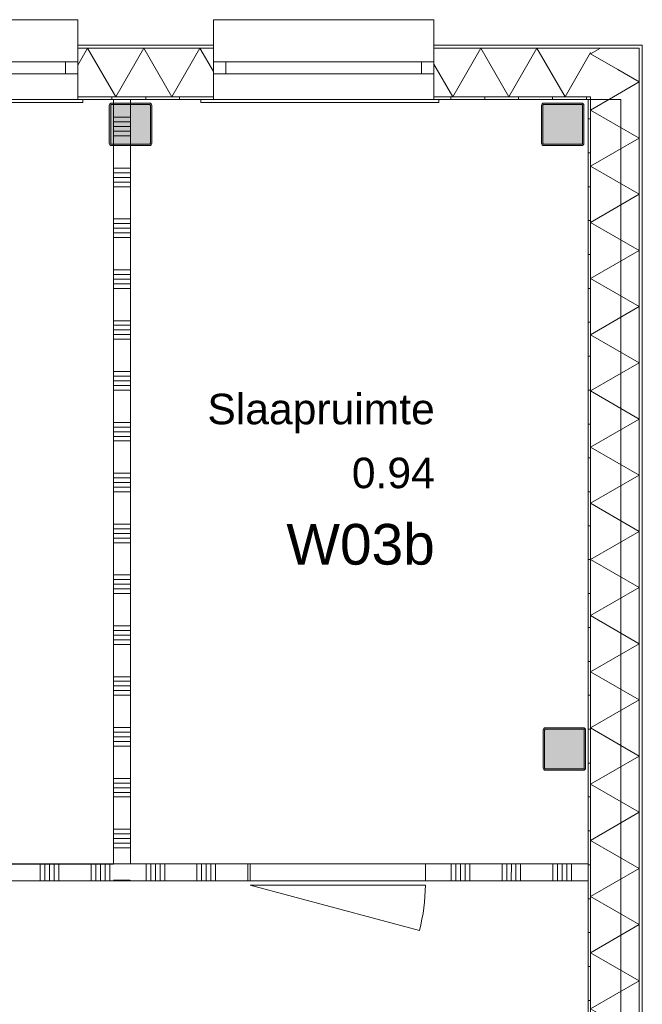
# Model space of a CAD drawing. Header units: millimetres. Extents: x -850 to 154668, y -80411 to 71019.
# Tile 192 of 236: x 58257 to 61930, y 48577 to 54385. Entities that reach past the tile are written whole.
import ezdxf
from ezdxf.enums import TextEntityAlignment as Align

# ---------------------------------------------------------------- set-up
doc = ezdxf.new("R2010")
doc.units = ezdxf.units.MM
doc.header["$MEASUREMENT"] = 0
for name, color, linetype in [('New_21 Buitenwanden', 7, 'Continuous'), ('New_21 Buitenwanden Doorsnede-arcering', 7, 'Continuous'), ('New_21 Buitenwanden Laagscheidingslijnen', 7, 'Continuous'), ('New_21 Buitenwanden Ramen', 7, 'Continuous'), ('New_22 NC Binnenwanden', 7, 'Continuous'), ('New_22 NC Binnenwanden Deuren', 7, 'Continuous'), ('New_22 NC Binnenwanden Doorsnede-arcering', 7, 'Continuous'), ('New_22 NC Binnenwanden Laagscheidingslijnen', 7, 'Continuous'), ('New_23 Vloeren', 7, 'Continuous'), ('New_Z Ruimtefuncties', 7, 'Continuous'), ('New_Z Ruimtefuncties Zone omranding', 7, 'Continuous'), ('New_Z Ruimtefuncties Zone tekst', 7, 'Continuous'), ('S-COLS-____-OTLN.RVT S', 7, 'Continuous'), ('S-COLS-____-OTLN.RVT S 2D arcering', 7, 'Continuous')]:
    doc.layers.add(name, color=color, linetype=linetype)
doc.styles.add('GENERATED_STYLE_1', font='arial.ttf')
doc.styles.add('GENERATED_STYLE_2', font='arial.ttf')
pattern_1 = [(180, (0, 0), (0, 200), [])]
pattern_2 = [(270, (0, 0), (200, 0), [])]

# ---------------------------------------------------------------- blocks, each defined once
blk = doc.blocks.new('Slab_3_1', base_point=(31200.9, 49880))
at = {"layer": 'New_23 Vloeren', "color": 7, "linetype": 'Continuous', "lineweight": 0, "flags": 128}
blk.add_lwpolyline([(31200.9, 49880), (31200.9, 38994.9), (42600, 38994.9), (42600, 36555.1), (50070.2, 36555.1), (50070.2, 33195.8), (61804.1, 33195.8), (61804.1, 53915), (31400.3, 53915), (31400.3, 49880)], close=True, dxfattribs=at)
blk = doc.blocks.new('*X131')
at = {"layer": 'New_22 NC Binnenwanden Doorsnede-arcering', "color": 254, "linetype": 'Continuous', "lineweight": 0, "true_color": 0xe9ebeb}
for p, q in [((58810.6, 53509.7), (58845.3, 53509.7)), ((58845.3, 53509.7), (58910.6, 53509.7)), ((58810.6, 53482.3), (58845.3, 53482.3)), ((58810.6, 53454.9), (58845.3, 53454.9)), ((58845.3, 53482.3), (58910.6, 53482.3)), ((58845.3, 53454.9), (58910.6, 53454.9)), ((58810.6, 53427.4), (58845.3, 53427.4)), ((58810.6, 53400), (58845.3, 53400)), ((58845.3, 53427.4), (58910.6, 53427.4)), ((58845.3, 53400), (58910.6, 53400)), ((58810.6, 53209.7), (58845.3, 53209.7)), ((58845.3, 53209.7), (58910.6, 53209.7)), ((58810.6, 53182.3), (58845.3, 53182.3)), ((58810.6, 53154.9), (58845.3, 53154.9)), ((58845.3, 53182.3), (58910.6, 53182.3)), ((58845.3, 53154.9), (58910.6, 53154.9)), ((58810.6, 53127.4), (58845.3, 53127.4)), ((58810.6, 53100), (58845.3, 53100)), ((58845.3, 53127.4), (58910.6, 53127.4)), ((58845.3, 53100), (58910.6, 53100)), ((58810.6, 52909.7), (58845.3, 52909.7)), ((58810.6, 52882.3), (58845.3, 52882.3)), ((58810.6, 52854.9), (58845.3, 52854.9)), ((58845.3, 52909.7), (58910.6, 52909.7)), ((58845.3, 52882.3), (58910.6, 52882.3)), ((58845.3, 52854.9), (58910.6, 52854.9)), ((58810.6, 52827.4), (58845.3, 52827.4)), ((58810.6, 52800), (58845.3, 52800)), ((58845.3, 52827.4), (58910.6, 52827.4)), ((58845.3, 52800), (58910.6, 52800)), ((58810.6, 52609.7), (58845.3, 52609.7)), ((58810.6, 52582.3), (58845.3, 52582.3)), ((58845.3, 52609.7), (58910.6, 52609.7)), ((58845.3, 52582.3), (58910.6, 52582.3)), ((58810.6, 52554.9), (58845.3, 52554.9)), ((58810.6, 52527.4), (58845.3, 52527.4)), ((58845.3, 52554.9), (58910.6, 52554.9)), ((58845.3, 52527.4), (58910.6, 52527.4)), ((58810.6, 52500), (58845.3, 52500)), ((58845.3, 52500), (58910.6, 52500)), ((58810.6, 52309.7), (58845.3, 52309.7)), ((58810.6, 52282.3), (58845.3, 52282.3)), ((58845.3, 52309.7), (58910.6, 52309.7)), ((58845.3, 52282.3), (58910.6, 52282.3)), ((58810.6, 52254.9), (58845.3, 52254.9)), ((58810.6, 52227.4), (58845.3, 52227.4)), ((58845.3, 52254.9), (58910.6, 52254.9)), ((58845.3, 52227.4), (58910.6, 52227.4)), ((58810.6, 52200), (58845.3, 52200)), ((58845.3, 52200), (58910.6, 52200)), ((58810.6, 52009.7), (58845.3, 52009.7)), ((58845.3, 52009.7), (58910.6, 52009.7)), ((58810.6, 51982.3), (58845.3, 51982.3)), ((58810.6, 51954.9), (58845.3, 51954.9)), ((58810.6, 51927.4), (58845.3, 51927.4)), ((58845.3, 51982.3), (58910.6, 51982.3)), ((58845.3, 51954.9), (58910.6, 51954.9)), ((58845.3, 51927.4), (58910.6, 51927.4)), ((58810.6, 51900), (58845.3, 51900)), ((58845.3, 51900), (58910.6, 51900)), ((58810.6, 51709.7), (58845.3, 51709.7)), ((58845.3, 51709.7), (58910.6, 51709.7)), ((58810.6, 51682.3), (58845.3, 51682.3)), ((58810.6, 51654.9), (58845.3, 51654.9)), ((58845.3, 51682.3), (58910.6, 51682.3)), ((58845.3, 51654.9), (58910.6, 51654.9)), ((58810.6, 51627.4), (58845.3, 51627.4)), ((58810.6, 51600), (58845.3, 51600)), ((58845.3, 51627.4), (58910.6, 51627.4)), ((58845.3, 51600), (58910.6, 51600)), ((58810.6, 51409.7), (58845.3, 51409.7)), ((58845.3, 51409.7), (58910.6, 51409.7)), ((58810.6, 51382.3), (58845.3, 51382.3)), ((58810.6, 51354.9), (58845.3, 51354.9)), ((58845.3, 51382.3), (58910.6, 51382.3)), ((58845.3, 51354.9), (58910.6, 51354.9)), ((58810.6, 51327.4), (58845.3, 51327.4)), ((58810.6, 51300), (58845.3, 51300)), ((58845.3, 51327.4), (58910.6, 51327.4)), ((58845.3, 51300), (58910.6, 51300)), ((58810.6, 51109.7), (58845.3, 51109.7)), ((58810.6, 51082.3), (58845.3, 51082.3)), ((58810.6, 51054.9), (58845.3, 51054.9)), ((58845.3, 51109.7), (58910.6, 51109.7)), ((58845.3, 51082.3), (58910.6, 51082.3)), ((58845.3, 51054.9), (58910.6, 51054.9)), ((58810.6, 51027.4), (58845.3, 51027.4)), ((58810.6, 51000), (58845.3, 51000)), ((58845.3, 51027.4), (58910.6, 51027.4)), ((58845.3, 51000), (58910.6, 51000)), ((58810.6, 50809.7), (58845.3, 50809.7)), ((58810.6, 50782.3), (58845.3, 50782.3)), ((58845.3, 50809.7), (58910.6, 50809.7)), ((58845.3, 50782.3), (58910.6, 50782.3)), ((58810.6, 50754.9), (58845.3, 50754.9)), ((58810.6, 50727.4), (58845.3, 50727.4)), ((58845.3, 50754.9), (58910.6, 50754.9)), ((58845.3, 50727.4), (58910.6, 50727.4)), ((58810.6, 50700), (58845.3, 50700)), ((58845.3, 50700), (58910.6, 50700)), ((58810.6, 50509.7), (58845.3, 50509.7)), ((58810.6, 50482.3), (58845.3, 50482.3)), ((58845.3, 50509.7), (58910.6, 50509.7)), ((58845.3, 50482.3), (58910.6, 50482.3)), ((58810.6, 50454.9), (58845.3, 50454.9)), ((58810.6, 50427.4), (58845.3, 50427.4)), ((58845.3, 50454.9), (58910.6, 50454.9)), ((58845.3, 50427.4), (58910.6, 50427.4)), ((58810.6, 50400), (58845.3, 50400)), ((58845.3, 50400), (58910.6, 50400)), ((58810.6, 50209.7), (58845.3, 50209.7)), ((58810.6, 50182.3), (58845.3, 50182.3)), ((58845.3, 50209.7), (58910.6, 50209.7)), ((58845.3, 50182.3), (58910.6, 50182.3)), ((58810.6, 50154.9), (58845.3, 50154.9)), ((58810.6, 50127.4), (58845.3, 50127.4)), ((58845.3, 50154.9), (58910.6, 50154.9)), ((58845.3, 50127.4), (58910.6, 50127.4)), ((58810.6, 50100), (58845.3, 50100)), ((58845.3, 50100), (58910.6, 50100)), ((58810.6, 49909.7), (58845.3, 49909.7)), ((58845.3, 49909.7), (58910.6, 49909.7)), ((58810.6, 49882.3), (58845.3, 49882.3)), ((58810.6, 49854.9), (58845.3, 49854.9)), ((58845.3, 49882.3), (58910.6, 49882.3)), ((58845.3, 49854.9), (58910.6, 49854.9)), ((58810.6, 49827.4), (58845.3, 49827.4)), ((58810.6, 49800), (58845.3, 49800)), ((58845.3, 49827.4), (58910.6, 49827.4)), ((58845.3, 49800), (58910.6, 49800)), ((58810.6, 49609.7), (58845.3, 49609.7)), ((58845.3, 49609.7), (58910.6, 49609.7)), ((58810.6, 49582.3), (58845.3, 49582.3)), ((58810.6, 49554.9), (58845.3, 49554.9)), ((58845.3, 49582.3), (58910.6, 49582.3)), ((58845.3, 49554.9), (58910.6, 49554.9)), ((58810.6, 49527.4), (58845.3, 49527.4)), ((58810.6, 49500), (58845.3, 49500)), ((58845.3, 49527.4), (58910.6, 49527.4)), ((58845.3, 49500), (58910.6, 49500))]:
    blk.add_line(p, q, dxfattribs=at)
blk = doc.blocks.new('*X133')
at = {"layer": 'New_22 NC Binnenwanden Doorsnede-arcering', "color": 254, "linetype": 'Continuous', "lineweight": 0, "true_color": 0xe9ebeb}
for p, q in [((58810.6, 53809.7), (58845.3, 53809.7)), ((58845.3, 53809.7), (58910.6, 53809.7)), ((58810.6, 53782.3), (58845.3, 53782.3)), ((58810.6, 53754.9), (58845.3, 53754.9)), ((58810.6, 53727.4), (58845.3, 53727.4)), ((58845.3, 53782.3), (58910.6, 53782.3)), ((58845.3, 53754.9), (58910.6, 53754.9)), ((58845.3, 53727.4), (58910.6, 53727.4)), ((58810.6, 53700), (58845.3, 53700)), ((58845.3, 53700), (58910.6, 53700))]:
    blk.add_line(p, q, dxfattribs=at)
blk = doc.blocks.new('*X134')
at = {"layer": 'New_22 NC Binnenwanden Doorsnede-arcering', "color": 254, "linetype": 'Continuous', "lineweight": 0, "true_color": 0xe9ebeb}
for p, q in [((58810.6, 49309.7), (58845.3, 49309.7)), ((58845.3, 49309.7), (58906.5, 49309.7))]:
    blk.add_line(p, q, dxfattribs=at)
blk = doc.blocks.new('Wall_24_1', base_point=(58910.6, 53915))
at = {"layer": 'New_22 NC Binnenwanden', "color": 8, "linetype": 'Continuous', "lineweight": 0, "true_color": 0x778488, "flags": 128}
for points in [[(58810.6, 53915), (58810.6, 53890)], [(58910.6, 53915), (58810.6, 53915)], [(58910.6, 53890), (58910.6, 53915)], [(58810.6, 53882), (58810.6, 53648)], [(58910.6, 53648), (58910.6, 53882)], [(58810.6, 53640), (58810.6, 49405.7)], [(58910.6, 49405.7), (58910.6, 53640)], [(58910.6, 49305.7), (58810.6, 49305.7)]]:
    blk.add_lwpolyline(points, dxfattribs=at)
at = {"layer": 'New_22 NC Binnenwanden Laagscheidingslijnen', "color": 8, "linetype": 'Continuous', "lineweight": 0, "true_color": 0x778488}
blk.add_line((58910.6, 49405.7), (58810.6, 49405.7), dxfattribs=at)
blk.add_point((58910.6, 49305.7), dxfattribs=at)
at = {"layer": 'New_22 NC Binnenwanden', "color": 8, "lineweight": 0, "true_color": 0x778488}
for name in ['*X133', '*X131', '*X134']:
    blk.add_blockref(name, (0, 0), dxfattribs=at)
blk = doc.blocks.new('*X1310')
at = {"layer": 'New_21 Buitenwanden Doorsnede-arcering', "linetype": 'Continuous', "lineweight": 0, "true_color": 0xe9ebeb}
for points in [[(61912.2, 54146.9), (61912.1, 54146.9), (61912.1, 53996.9), (61912.2, 53996.9)], [(61912.2, 53846.9), (61912.1, 53846.9), (61912.1, 53696.9), (61912.2, 53696.9)], [(61912.2, 53546.9), (61912.1, 53546.9), (61912.1, 53396.9), (61912.2, 53396.9)], [(61912.2, 53246.9), (61912.1, 53246.9), (61912.1, 53096.9), (61912.2, 53096.9)], [(61912.2, 52946.9), (61912.1, 52946.9), (61912.1, 52796.9), (61912.2, 52796.9)], [(61912.2, 52646.9), (61912.1, 52646.9), (61912.1, 52496.9), (61912.2, 52496.9)], [(61912.2, 52346.9), (61912.1, 52346.9), (61912.1, 52196.9), (61912.2, 52196.9)], [(61912.2, 52046.9), (61912.1, 52046.9), (61912.1, 51896.9), (61912.2, 51896.9)], [(61912.2, 51746.9), (61912.1, 51746.9), (61912.1, 51596.9), (61912.2, 51596.9)], [(61912.2, 51446.9), (61912.1, 51446.9), (61912.1, 51296.9), (61912.2, 51296.9)], [(61912.2, 51146.9), (61912.1, 51146.9), (61912.1, 50996.9), (61912.2, 50996.9)], [(61912.2, 50846.9), (61912.1, 50846.9), (61912.1, 50696.9), (61912.2, 50696.9)], [(61912.2, 50546.9), (61912.1, 50546.9), (61912.1, 50396.9), (61912.2, 50396.9)], [(61912.2, 50246.9), (61912.1, 50246.9), (61912.1, 50096.9), (61912.2, 50096.9)], [(61912.2, 49946.9), (61912.1, 49946.9), (61912.1, 49796.9), (61912.2, 49796.9)], [(61912.2, 49646.9), (61912.1, 49646.9), (61912.1, 49496.9), (61912.2, 49496.9)], [(61912.2, 49346.9), (61912.1, 49346.9), (61912.1, 49196.9), (61912.2, 49196.9)], [(61912.2, 49046.9), (61912.1, 49046.9), (61912.1, 48896.9), (61912.2, 48896.9)], [(61912.2, 48746.9), (61912.1, 48746.9), (61912.1, 48596.9), (61912.2, 48596.9)]]:
    blk.add_hatch(color=254, dxfattribs=at).paths.add_polyline_path(points)
blk = doc.blocks.new('*X1312')
at = {"layer": 'New_21 Buitenwanden Doorsnede-arcering', "linetype": 'Continuous', "lineweight": 0, "true_color": 0xe9ebeb}
for points in [[(61625.1, 53846.9), (61625, 53846.9), (61625, 53696.9), (61625.1, 53696.9)], [(61625.1, 53546.9), (61625, 53546.9), (61625, 53396.9), (61625.1, 53396.9)], [(61625.1, 53246.9), (61625, 53246.9), (61625, 53096.9), (61625.1, 53096.9)], [(61625.1, 52946.9), (61625, 52946.9), (61625, 52796.9), (61625.1, 52796.9)], [(61625.1, 52646.9), (61625, 52646.9), (61625, 52496.9), (61625.1, 52496.9)], [(61625.1, 52346.9), (61625, 52346.9), (61625, 52196.9), (61625.1, 52196.9)], [(61625.1, 52046.9), (61625, 52046.9), (61625, 51896.9), (61625.1, 51896.9)], [(61625.1, 51746.9), (61625, 51746.9), (61625, 51596.9), (61625.1, 51596.9)], [(61625.1, 51446.9), (61625, 51446.9), (61625, 51296.9), (61625.1, 51296.9)], [(61625.1, 51146.9), (61625, 51146.9), (61625, 50996.9), (61625.1, 50996.9)], [(61625.1, 50846.9), (61625, 50846.9), (61625, 50696.9), (61625.1, 50696.9)], [(61625.1, 50546.9), (61625, 50546.9), (61625, 50396.9), (61625.1, 50396.9)], [(61625.1, 50246.9), (61625, 50246.9), (61625, 50096.9), (61625.1, 50096.9)], [(61625.1, 49946.9), (61625, 49946.9), (61625, 49796.9), (61625.1, 49796.9)], [(61625.1, 49646.9), (61625, 49646.9), (61625, 49496.9), (61625.1, 49496.9)], [(61625.1, 49346.9), (61625, 49346.9), (61625, 49196.9), (61625.1, 49196.9)], [(61625.1, 49046.9), (61625, 49046.9), (61625, 48896.9), (61625.1, 48896.9)], [(61625.1, 48746.9), (61625, 48746.9), (61625, 48596.9), (61625.1, 48596.9)]]:
    blk.add_hatch(color=254, dxfattribs=at).paths.add_polyline_path(points)
blk = doc.blocks.new('*X1314')
at = {"layer": 'New_21 Buitenwanden Doorsnede-arcering', "color": 254, "linetype": 'Continuous', "lineweight": 0, "true_color": 0xe9ebeb}
for p, q in [((61759.8, 53930.1), (61625.1, 53852.3)), ((61912.1, 53686.6), (61625.1, 53852.3)), ((61912.1, 53686.6), (61625.1, 53520.9)), ((61912.1, 53355.2), (61625.1, 53520.9)), ((61912.1, 53355.2), (61625.1, 53189.5)), ((61912.1, 53023.8), (61625.1, 53189.5)), ((61912.1, 53023.8), (61625.1, 52858.1)), ((61912.1, 52692.4), (61625.1, 52858.1)), ((61912.1, 52692.4), (61625.1, 52526.8)), ((61912.1, 52361.1), (61625.1, 52526.8)), ((61912.1, 52361.1), (61625.1, 52195.4)), ((61912.1, 52029.7), (61625.1, 52195.4)), ((61912.1, 52029.7), (61625.1, 51864)), ((61912.1, 51698.3), (61625.1, 51864)), ((61912.1, 51698.3), (61625.1, 51532.6)), ((61912.1, 51366.9), (61625.1, 51532.6)), ((61912.1, 51366.9), (61625.1, 51201.2)), ((61912.1, 51035.5), (61625.1, 51201.2)), ((61912.1, 51035.5), (61625.1, 50869.8)), ((61912.1, 50704.1), (61625.1, 50869.8)), ((61912.1, 50704.1), (61625.1, 50538.4)), ((61912.1, 50372.7), (61625.1, 50538.4)), ((61912.1, 50372.7), (61625.1, 50207)), ((61912.1, 50041.3), (61625.1, 50207)), ((61912.1, 50041.3), (61625.1, 49875.6)), ((61912.1, 49709.9), (61625.1, 49875.6)), ((61912.1, 49709.9), (61625.1, 49544.2)), ((61912.1, 49378.5), (61625.1, 49544.2)), ((61912.1, 49378.5), (61625.1, 49212.8)), ((61912.1, 49047.1), (61625.1, 49212.8)), ((61912.1, 49047.1), (61625.1, 48881.4)), ((61912.1, 48715.7), (61625.1, 48881.4)), ((61912.1, 48715.7), (61625.1, 48550)), ((61720.4, 48494.9), (61625.1, 48550))]:
    blk.add_line(p, q, dxfattribs=at)
blk = doc.blocks.new('*X1315')
at = {"layer": 'New_21 Buitenwanden Doorsnede-arcering', "color": 254, "linetype": 'Continuous', "lineweight": 0, "true_color": 0xe9ebeb}
for q in [(61785.9, 54090.9), (61759.8, 53930.1)]:
    blk.add_line((61912.1, 54018), q, dxfattribs=at)
blk = doc.blocks.new('*X1318')
at = {"layer": 'New_21 Buitenwanden Doorsnede-arcering', "color": 254, "linetype": 'Continuous', "lineweight": 0, "true_color": 0xe9ebeb}
for p in [(61682.9, 54217.1), (61785.9, 54090.9)]:
    blk.add_line(p, (61625.1, 54183.7), dxfattribs=at)
blk = doc.blocks.new('Wall_216_1', base_point=(61610, 53915))
at = {"layer": 'New_21 Buitenwanden Doorsnede-arcering', "linetype": 'Continuous', "lineweight": 0, "true_color": 0xe9ebeb}
h = blk.add_hatch(dxfattribs=at)
h.set_pattern_fill('930_Lijnen_vert_200_0001', color=254, style=0, pattern_type=2)
h.set_pattern_definition(pattern_1)
h.paths.add_polyline_path([(61610, 53915), (61625, 53915), (61625, 53930)])
h = blk.add_hatch(dxfattribs=at)
h.set_pattern_fill('930_Lijnen_vert_200_0001', color=254, style=0, pattern_type=2)
h.set_pattern_definition(pattern_1)
h.paths.add_polyline_path([(61610, 53915), (61625, 53930), (61610, 53930)])
h = blk.add_hatch(dxfattribs=at)
h.set_pattern_fill('930_Lijnen_vert_200_0001', color=254, style=0, pattern_type=2)
h.set_pattern_definition(pattern_1)
h.paths.add_polyline_path([(61610, 53915), (61610, 48494.9), (61625, 48494.9), (61625, 53915)])
at = {"layer": 'New_21 Buitenwanden', "color": 8, "linetype": 'Continuous', "lineweight": 0, "true_color": 0x778488, "flags": 128}
for points in [[(61930.2, 54235.2), (61912.2, 54235.2)], [(61930.2, 48494.9), (61930.2, 54235.2)], [(61610, 53915), (61610, 48494.9)]]:
    blk.add_lwpolyline(points, dxfattribs=at)
at = {"layer": 'New_21 Buitenwanden Laagscheidingslijnen', "color": 8, "linetype": 'Continuous', "lineweight": 0, "true_color": 0x778488}
for p, q in [((61912.1, 54217.1), (61625.1, 54217.1)), ((61912.2, 54217.2), (61912.1, 54217.2)), ((61912.1, 53930.1), (61912.1, 54217.1)), ((61912.2, 54217.1), (61912.2, 54217.2)), ((61912.2, 48494.9), (61912.2, 54217.1)), ((61625, 53930), (61610, 53930)), ((61625.1, 53930.1), (61625, 53930.1)), ((61625, 53930), (61625, 48494.9)), ((61625.1, 53930.1), (61625.1, 48494.9)), ((61912.1, 48494.9), (61912.1, 53930.1))]:
    blk.add_line(p, q, dxfattribs=at)
at = {"layer": 'New_21 Buitenwanden', "color": 8, "lineweight": 0, "true_color": 0x778488}
for name in ['*X1318', '*X1310', '*X1315', '*X1314', '*X1312']:
    blk.add_blockref(name, (0, 0), dxfattribs=at)
blk = doc.blocks.new('*X1541')
at = {"layer": 'New_21 Buitenwanden Doorsnede-arcering', "linetype": 'Continuous', "lineweight": 0, "true_color": 0xe9ebeb}
for points in [[(58652.7, 54217.2), (58652.7, 54217.1), (58802.7, 54217.1), (58802.7, 54217.2)], [(58952.7, 54217.2), (58952.7, 54217.1), (59102.7, 54217.1), (59102.7, 54217.2)], [(59400, 54217.2), (59252.7, 54217.2), (59252.7, 54217.1), (59400, 54217.1)]]:
    blk.add_hatch(color=254, dxfattribs=at).paths.add_polyline_path(points)
blk = doc.blocks.new('*X1542')
at = {"layer": 'New_21 Buitenwanden Doorsnede-arcering', "linetype": 'Continuous', "lineweight": 0, "true_color": 0xe9ebeb}
for points in [[(60752.7, 54217.2), (60752.7, 54217.1), (60902.7, 54217.1), (60902.7, 54217.2)], [(61052.7, 54217.2), (61052.7, 54217.1), (61202.7, 54217.1), (61202.7, 54217.2)], [(61352.7, 54217.2), (61352.7, 54217.1), (61502.7, 54217.1), (61502.7, 54217.2)], [(61652.7, 54217.2), (61652.7, 54217.1), (61802.7, 54217.1), (61802.7, 54217.2)]]:
    blk.add_hatch(color=254, dxfattribs=at).paths.add_polyline_path(points)
blk = doc.blocks.new('*X1545')
at = {"layer": 'New_21 Buitenwanden Doorsnede-arcering', "linetype": 'Continuous', "lineweight": 0, "true_color": 0xe9ebeb}
for points in [[(58652.7, 53930.1), (58652.7, 53930), (58802.7, 53930), (58802.7, 53930.1)], [(58952.7, 53930.1), (58952.7, 53930), (59102.7, 53930), (59102.7, 53930.1)], [(59252.7, 53930), (59400, 53930), (59400, 53930.1), (59252.7, 53930.1)]]:
    blk.add_hatch(color=254, dxfattribs=at).paths.add_polyline_path(points)
blk = doc.blocks.new('*X1546')
at = {"layer": 'New_21 Buitenwanden Doorsnede-arcering', "linetype": 'Continuous', "lineweight": 0, "true_color": 0xe9ebeb}
for points in [[(60752.7, 53930.1), (60752.7, 53930), (60902.7, 53930), (60902.7, 53930.1)], [(61052.7, 53930.1), (61052.7, 53930), (61202.7, 53930), (61202.7, 53930.1)], [(61352.7, 53930.1), (61352.7, 53930), (61502.7, 53930), (61502.7, 53930.1)]]:
    blk.add_hatch(color=254, dxfattribs=at).paths.add_polyline_path(points)
blk = doc.blocks.new('*X1549')
at = {"layer": 'New_21 Buitenwanden Doorsnede-arcering', "color": 254, "linetype": 'Continuous', "lineweight": 0, "true_color": 0xe9ebeb}
for p, q in [((58657.6, 54217.1), (58600, 54117.3)), ((58657.6, 54217.1), (58823.3, 53930.1)), ((58989, 54217.1), (58823.3, 53930.1)), ((58989, 54217.1), (59154.7, 53930.1)), ((59320.4, 54217.1), (59154.7, 53930.1)), ((59320.4, 54217.1), (59400, 54079.3))]:
    blk.add_line(p, q, dxfattribs=at)
blk = doc.blocks.new('*X1550')
at = {"layer": 'New_21 Buitenwanden Doorsnede-arcering', "color": 254, "linetype": 'Continuous', "lineweight": 0, "true_color": 0xe9ebeb}
for p, q in [((60977.4, 54217.1), (60811.7, 53930.1)), ((60977.4, 54217.1), (61143.1, 53930.1)), ((61308.8, 54217.1), (61143.1, 53930.1)), ((61308.8, 54217.1), (61474.5, 53930.1)), ((61625.1, 54190.9), (61474.5, 53930.1)), ((60700, 54123.6), (60811.7, 53930.1))]:
    blk.add_line(p, q, dxfattribs=at)
blk = doc.blocks.new('R1 22_7')
at = {"layer": 'New_21 Buitenwanden Ramen', "color": 1, "linetype": 'Continuous', "lineweight": 0}
for p, q in [((-725, 150.2), (-725, 168.2)), ((-725, 168.2), (680, 168.2)), ((-650, 150.2), (-680, 150.2)), ((-650, 150.2), (-680, 150.2)), ((-650, 135.2), (-650, 150.2)), ((-650, 135.2), (-650, 150.2)), ((-650, 0), (-650, 135.1)), ((-650, 0), (-650, 135.1)), ((650, 135.2), (650, 150.2)), ((650, 135.2), (650, 150.2)), ((650, 150.2), (680, 150.2)), ((650, 150.2), (680, 150.2)), ((650, 0), (650, 135.1)), ((650, 0), (650, 135.1)), ((680, 168.2), (680, 150.2)), ((-650, 0), (-577, 0)), ((-650, -72), (-650, 0)), ((-650, -72), (-650, 0)), ((-577, 0), (-577, -72)), ((-577, 0), (577, 0)), ((577, -72), (577, 0)), ((577, 0), (650, 0)), ((650, -72), (650, 0)), ((650, -72), (650, 0)), ((-577, -72), (-650, -72)), ((-650, -152), (-650, -72)), ((577, -72), (-577, -72)), ((650, -72), (577, -72)), ((650, -152), (650, -72)), ((-650, -170), (-650, -320)), ((650, -320), (650, -170)), ((-650, -320), (650, -320))]:
    blk.add_line(p, q, dxfattribs=at)
at = {"layer": 'New_21 Buitenwanden Ramen', "color": 9, "linetype": 'Continuous', "lineweight": 0}
for p, q in [((-650, 150.2), (650, 150.2)), ((-650, 135.1), (-650, 135.2)), ((-650, 135.1), (-650, 135.2)), ((650, 135.1), (650, 135.2)), ((650, 135.1), (650, 135.2)), ((-650, -170), (-650, -152)), ((650, -170), (650, -152))]:
    blk.add_line(p, q, dxfattribs=at)
blk = doc.blocks.new('Wall_263_1', base_point=(54275, 53915))
at = {"layer": 'New_21 Buitenwanden Doorsnede-arcering', "linetype": 'Continuous', "lineweight": 0, "true_color": 0xe9ebeb}
h = blk.add_hatch(dxfattribs=at)
h.set_pattern_fill('930_Lijnen_vert_200_0001', color=254, style=0, pattern_type=2)
h.set_pattern_definition(pattern_2)
h.paths.add_polyline_path([(58600, 53930), (58600, 53915), (59400, 53915), (59400, 53930)])
h = blk.add_hatch(dxfattribs=at)
h.set_pattern_fill('930_Lijnen_vert_200_0001', color=254, style=0, pattern_type=2)
h.set_pattern_definition(pattern_2)
h.paths.add_polyline_path([(60700, 53930), (60700, 53915), (61610, 53915), (61610, 53930)])
at = {"layer": 'New_21 Buitenwanden', "color": 8, "linetype": 'Continuous', "lineweight": 0, "true_color": 0x778488}
for p, q in [((58600, 54235.2), (58600, 54217.2)), ((58600, 54217.2), (58600, 54137.2)), ((59400, 54235.2), (59400, 54217.2)), ((59400, 54217.2), (59400, 54137.2)), ((60700, 54235.2), (60700, 54217.2)), ((60700, 54217.2), (60700, 54137.2)), ((58600, 54137.2), (58600, 54065.2)), ((59400, 54137.2), (59400, 54065.2)), ((60700, 54137.2), (60700, 54065.2)), ((58600, 54065.2), (58600, 53930.1)), ((59400, 54065.2), (59400, 53930.1)), ((60700, 54065.2), (60700, 53930.1)), ((58600, 53930.1), (58600, 53930)), ((58600, 53930), (58600, 53915)), ((58600, 53915), (58630, 53915)), ((59400, 53915), (59370, 53915)), ((59400, 53930.1), (59400, 53930)), ((59400, 53930), (59400, 53915)), ((60700, 53930.1), (60700, 53930)), ((60700, 53930), (60700, 53915)), ((60700, 53915), (60730, 53915))]:
    blk.add_line(p, q, dxfattribs=at)
at = {"layer": 'New_21 Buitenwanden', "color": 8, "linetype": 'Continuous', "lineweight": 0, "true_color": 0x778488, "flags": 128}
for points in [[(59400, 54235.2), (58600, 54235.2)], [(61912.2, 54235.2), (60700, 54235.2)], [(58600, 53915), (59400, 53915)], [(60700, 53915), (61610, 53915)]]:
    blk.add_lwpolyline(points, dxfattribs=at)
at = {"layer": 'New_21 Buitenwanden Laagscheidingslijnen', "color": 8, "linetype": 'Continuous', "lineweight": 0, "true_color": 0x778488}
for p, q in [((59400, 54217.2), (58600, 54217.2)), ((59400, 54217.1), (58600, 54217.1)), ((61912.1, 54217.2), (60700, 54217.2)), ((61625.1, 54217.1), (60700, 54217.1)), ((61912.1, 54217.1), (61625.1, 54217.1)), ((61912.2, 54217.2), (61912.1, 54217.2)), ((58600, 53930.1), (59400, 53930.1)), ((58600, 53930), (59400, 53930)), ((60700, 53930.1), (61625, 53930.1)), ((60700, 53930), (61610, 53930)), ((61625, 53930), (61610, 53930)), ((61625.1, 53930.1), (61625, 53930.1))]:
    blk.add_line(p, q, dxfattribs=at)
at = {"layer": 'New_21 Buitenwanden', "color": 8, "lineweight": 0, "true_color": 0x778488}
for name in ['*X1549', '*X1541', '*X1550', '*X1542', '*X1545', '*X1546']:
    blk.add_blockref(name, (0, 0), dxfattribs=at)
at = {"layer": 'New_21 Buitenwanden Ramen', "color": 1, "linetype": 'Continuous', "lineweight": 0, "xscale": -1, "zscale": 1000, "rotation": 180}
for p in [(57950, 54065.2), (60050, 54065.2)]:
    blk.add_blockref('R1 22_7', p, dxfattribs=at)
blk = doc.blocks.new('Column 47[47]_1', base_point=(0.5, 3))
at = {"layer": 'S-COLS-____-OTLN.RVT S 2D arcering', "linetype": 'Continuous', "lineweight": 0, "true_color": 0x778488}
h = blk.add_hatch(color=8, dxfattribs=at)
h.paths.add_polyline_path([(61335.5, 53656), (61336.5, 53651), (61339.3, 53646.8), (61343.5, 53644), (61348.5, 53643), (61572.5, 53643), (61577.5, 53644), (61581.7, 53646.8), (61584.5, 53651), (61585.5, 53656), (61585.5, 53880), (61584.5, 53884.9), (61581.7, 53889.2), (61577.5, 53892), (61572.5, 53893), (61348.5, 53893), (61343.5, 53892), (61339.3, 53889.2), (61336.5, 53884.9), (61335.5, 53880)])
h.paths.add_polyline_path([(61572.5, 53651), (61348.5, 53651), (61346.6, 53651.3), (61345, 53652.4), (61343.9, 53654), (61343.5, 53656), (61343.5, 53880), (61343.9, 53881.9), (61345, 53883.5), (61346.6, 53884.6), (61348.5, 53885), (61572.5, 53885), (61574.4, 53884.6), (61576.1, 53883.5), (61577.1, 53881.9), (61577.5, 53880), (61577.5, 53656), (61577.1, 53654), (61576.1, 53652.4), (61574.4, 53651.3)], flags=0)
blk.add_hatch(color=8, dxfattribs=at).paths.add_polyline_path([(61572.5, 53885), (61348.5, 53885), (61346.6, 53884.6), (61345, 53883.5), (61343.9, 53881.9), (61343.5, 53880), (61343.5, 53656), (61343.9, 53654), (61345, 53652.4), (61346.6, 53651.3), (61348.5, 53651), (61572.5, 53651), (61574.4, 53651.3), (61576.1, 53652.4), (61577.1, 53654), (61577.5, 53656), (61577.5, 53880), (61577.1, 53881.9), (61576.1, 53883.5), (61574.4, 53884.6)])
at = {"layer": 'S-COLS-____-OTLN.RVT S', "color": 1, "linetype": 'Continuous', "lineweight": 0}
for p, q in [((61336.5, 53884.9), (61335.5, 53880)), ((61335.5, 53880), (61335.5, 53656)), ((61339.3, 53889.2), (61336.5, 53884.9)), ((61343.5, 53892), (61339.3, 53889.2)), ((61348.5, 53893), (61343.5, 53892)), ((61343.5, 53880), (61343.9, 53881.9)), ((61343.5, 53656), (61343.5, 53880)), ((61343.9, 53881.9), (61345, 53883.5)), ((61345, 53883.5), (61346.6, 53884.6)), ((61346.6, 53884.6), (61348.5, 53885)), ((61572.5, 53893), (61348.5, 53893)), ((61348.5, 53885), (61572.5, 53885)), ((61577.5, 53892), (61572.5, 53893)), ((61572.5, 53885), (61574.4, 53884.6)), ((61574.4, 53884.6), (61576.1, 53883.5)), ((61576.1, 53883.5), (61577.1, 53881.9)), ((61577.1, 53881.9), (61577.5, 53880)), ((61581.7, 53889.2), (61577.5, 53892)), ((61577.5, 53880), (61577.5, 53656)), ((61584.5, 53884.9), (61581.7, 53889.2)), ((61585.5, 53880), (61584.5, 53884.9)), ((61585.5, 53656), (61585.5, 53880)), ((61335.5, 53656), (61336.5, 53651)), ((61336.5, 53651), (61339.3, 53646.8)), ((61339.3, 53646.8), (61343.5, 53644)), ((61343.9, 53654), (61343.5, 53656)), ((61343.5, 53644), (61348.5, 53643)), ((61345, 53652.4), (61343.9, 53654)), ((61346.6, 53651.3), (61345, 53652.4)), ((61348.5, 53651), (61346.6, 53651.3)), ((61572.5, 53651), (61348.5, 53651)), ((61348.5, 53643), (61572.5, 53643)), ((61574.4, 53651.3), (61572.5, 53651)), ((61572.5, 53643), (61577.5, 53644)), ((61576.1, 53652.4), (61574.4, 53651.3)), ((61577.1, 53654), (61576.1, 53652.4)), ((61577.5, 53656), (61577.1, 53654)), ((61577.5, 53644), (61581.7, 53646.8)), ((61581.7, 53646.8), (61584.5, 53651)), ((61584.5, 53651), (61585.5, 53656))]:
    blk.add_line(p, q, dxfattribs=at)
blk = doc.blocks.new('Column 48[48]_1', base_point=(0.5, 3))
at = {"layer": 'S-COLS-____-OTLN.RVT S 2D arcering', "linetype": 'Continuous', "lineweight": 0, "true_color": 0x778488}
h = blk.add_hatch(color=8, dxfattribs=at)
h.paths.add_polyline_path([(61345.7, 49971), (61346.7, 49966), (61349.5, 49961.8), (61353.7, 49959), (61358.7, 49958), (61582.7, 49958), (61587.7, 49959), (61591.9, 49961.8), (61594.7, 49966), (61595.7, 49971), (61595.7, 50195), (61594.7, 50199.9), (61591.9, 50204.2), (61587.7, 50207), (61582.7, 50208), (61358.7, 50208), (61353.7, 50207), (61349.5, 50204.2), (61346.7, 50199.9), (61345.7, 50195)])
h.paths.add_polyline_path([(61582.7, 49966), (61358.7, 49966), (61356.8, 49966.3), (61355.2, 49967.4), (61354.1, 49969), (61353.7, 49971), (61353.7, 50195), (61354.1, 50196.9), (61355.2, 50198.5), (61356.8, 50199.6), (61358.7, 50200), (61582.7, 50200), (61584.6, 50199.6), (61586.3, 50198.5), (61587.3, 50196.9), (61587.7, 50195), (61587.7, 49971), (61587.3, 49969), (61586.3, 49967.4), (61584.6, 49966.3)], flags=0)
blk.add_hatch(color=8, dxfattribs=at).paths.add_polyline_path([(61582.7, 50200), (61358.7, 50200), (61356.8, 50199.6), (61355.2, 50198.5), (61354.1, 50196.9), (61353.7, 50195), (61353.7, 49971), (61354.1, 49969), (61355.2, 49967.4), (61356.8, 49966.3), (61358.7, 49966), (61582.7, 49966), (61584.6, 49966.3), (61586.3, 49967.4), (61587.3, 49969), (61587.7, 49971), (61587.7, 50195), (61587.3, 50196.9), (61586.3, 50198.5), (61584.6, 50199.6)])
at = {"layer": 'S-COLS-____-OTLN.RVT S', "color": 1, "linetype": 'Continuous', "lineweight": 0}
for p, q in [((61346.7, 50199.9), (61345.7, 50195)), ((61345.7, 50195), (61345.7, 49971)), ((61349.5, 50204.2), (61346.7, 50199.9)), ((61353.7, 50207), (61349.5, 50204.2)), ((61358.7, 50208), (61353.7, 50207)), ((61353.7, 50195), (61354.1, 50196.9)), ((61353.7, 49971), (61353.7, 50195)), ((61354.1, 50196.9), (61355.2, 50198.5)), ((61355.2, 50198.5), (61356.8, 50199.6)), ((61356.8, 50199.6), (61358.7, 50200)), ((61582.7, 50208), (61358.7, 50208)), ((61358.7, 50200), (61582.7, 50200)), ((61587.7, 50207), (61582.7, 50208)), ((61582.7, 50200), (61584.6, 50199.6)), ((61584.6, 50199.6), (61586.3, 50198.5)), ((61586.3, 50198.5), (61587.3, 50196.9)), ((61587.3, 50196.9), (61587.7, 50195)), ((61591.9, 50204.2), (61587.7, 50207)), ((61587.7, 50195), (61587.7, 49971)), ((61594.7, 50199.9), (61591.9, 50204.2)), ((61595.7, 50195), (61594.7, 50199.9)), ((61595.7, 49971), (61595.7, 50195)), ((61345.7, 49971), (61346.7, 49966)), ((61346.7, 49966), (61349.5, 49961.8)), ((61349.5, 49961.8), (61353.7, 49959)), ((61354.1, 49969), (61353.7, 49971)), ((61353.7, 49959), (61358.7, 49958)), ((61355.2, 49967.4), (61354.1, 49969)), ((61356.8, 49966.3), (61355.2, 49967.4)), ((61358.7, 49966), (61356.8, 49966.3)), ((61582.7, 49966), (61358.7, 49966)), ((61358.7, 49958), (61582.7, 49958)), ((61584.6, 49966.3), (61582.7, 49966)), ((61582.7, 49958), (61587.7, 49959)), ((61586.3, 49967.4), (61584.6, 49966.3)), ((61587.3, 49969), (61586.3, 49967.4)), ((61587.7, 49971), (61587.3, 49969)), ((61587.7, 49959), (61591.9, 49961.8)), ((61591.9, 49961.8), (61594.7, 49966)), ((61594.7, 49966), (61595.7, 49971))]:
    blk.add_line(p, q, dxfattribs=at)
blk = doc.blocks.new('Column 150[150]_1', base_point=(0.5, 3))
at = {"layer": 'S-COLS-____-OTLN.RVT S 2D arcering', "linetype": 'Continuous', "lineweight": 0, "true_color": 0x778488}
h = blk.add_hatch(color=8, dxfattribs=at)
h.paths.add_polyline_path([(58785.5, 53656), (58786.5, 53651), (58789.3, 53646.8), (58793.5, 53644), (58798.5, 53643), (59022.5, 53643), (59027.5, 53644), (59031.7, 53646.8), (59034.5, 53651), (59035.5, 53656), (59035.5, 53880), (59034.5, 53884.9), (59031.7, 53889.2), (59027.5, 53892), (59022.5, 53893), (58798.5, 53893), (58793.5, 53892), (58789.3, 53889.2), (58786.5, 53884.9), (58785.5, 53880)])
h.paths.add_polyline_path([(59022.5, 53651), (58798.5, 53651), (58796.6, 53651.3), (58795, 53652.4), (58793.9, 53654), (58793.5, 53656), (58793.5, 53880), (58793.9, 53881.9), (58795, 53883.5), (58796.6, 53884.6), (58798.5, 53885), (59022.5, 53885), (59024.4, 53884.6), (59026.1, 53883.5), (59027.1, 53881.9), (59027.5, 53880), (59027.5, 53656), (59027.1, 53654), (59026.1, 53652.4), (59024.4, 53651.3)], flags=0)
blk.add_hatch(color=8, dxfattribs=at).paths.add_polyline_path([(59022.5, 53885), (58798.5, 53885), (58796.6, 53884.6), (58795, 53883.5), (58793.9, 53881.9), (58793.5, 53880), (58793.5, 53656), (58793.9, 53654), (58795, 53652.4), (58796.6, 53651.3), (58798.5, 53651), (59022.5, 53651), (59024.4, 53651.3), (59026.1, 53652.4), (59027.1, 53654), (59027.5, 53656), (59027.5, 53880), (59027.1, 53881.9), (59026.1, 53883.5), (59024.4, 53884.6)])
at = {"layer": 'S-COLS-____-OTLN.RVT S', "color": 1, "linetype": 'Continuous', "lineweight": 0}
for p, q in [((58786.5, 53884.9), (58785.5, 53880)), ((58785.5, 53880), (58785.5, 53656)), ((58789.3, 53889.2), (58786.5, 53884.9)), ((58793.5, 53892), (58789.3, 53889.2)), ((58798.5, 53893), (58793.5, 53892)), ((58793.5, 53880), (58793.9, 53881.9)), ((58793.5, 53656), (58793.5, 53880)), ((58793.9, 53881.9), (58795, 53883.5)), ((58795, 53883.5), (58796.6, 53884.6)), ((58796.6, 53884.6), (58798.5, 53885)), ((59022.5, 53893), (58798.5, 53893)), ((58798.5, 53885), (59022.5, 53885)), ((59027.5, 53892), (59022.5, 53893)), ((59022.5, 53885), (59024.4, 53884.6)), ((59024.4, 53884.6), (59026.1, 53883.5)), ((59026.1, 53883.5), (59027.1, 53881.9)), ((59027.1, 53881.9), (59027.5, 53880)), ((59031.7, 53889.2), (59027.5, 53892)), ((59027.5, 53880), (59027.5, 53656)), ((59034.5, 53884.9), (59031.7, 53889.2)), ((59035.5, 53880), (59034.5, 53884.9)), ((59035.5, 53656), (59035.5, 53880)), ((58785.5, 53656), (58786.5, 53651)), ((58786.5, 53651), (58789.3, 53646.8)), ((58789.3, 53646.8), (58793.5, 53644)), ((58793.9, 53654), (58793.5, 53656)), ((58793.5, 53644), (58798.5, 53643)), ((58795, 53652.4), (58793.9, 53654)), ((58796.6, 53651.3), (58795, 53652.4)), ((58798.5, 53651), (58796.6, 53651.3)), ((59022.5, 53651), (58798.5, 53651)), ((58798.5, 53643), (59022.5, 53643)), ((59024.4, 53651.3), (59022.5, 53651)), ((59022.5, 53643), (59027.5, 53644)), ((59026.1, 53652.4), (59024.4, 53651.3)), ((59027.1, 53654), (59026.1, 53652.4)), ((59027.5, 53656), (59027.1, 53654)), ((59027.5, 53644), (59031.7, 53646.8)), ((59031.7, 53646.8), (59034.5, 53651)), ((59034.5, 53651), (59035.5, 53656))]:
    blk.add_line(p, q, dxfattribs=at)
blk = doc.blocks.new('*X3087')
at = {"layer": 'New_22 NC Binnenwanden Doorsnede-arcering', "color": 254, "linetype": 'Continuous', "lineweight": 0, "true_color": 0xe9ebeb}
for p, q in [((56278, 49305), (56278, 49405)), ((56305.4, 49305), (56305.4, 49405)), ((56332.9, 49305), (56332.9, 49405)), ((56360.3, 49305), (56360.3, 49405)), ((56387.8, 49305), (56387.7, 49405)), ((56578, 49305.1), (56578, 49405.1)), ((56605.4, 49305.1), (56605.4, 49405.1)), ((56632.9, 49305.1), (56632.9, 49405.1)), ((56660.3, 49305.1), (56660.3, 49405.1)), ((56687.8, 49305.1), (56687.7, 49405.1)), ((56878, 49305.2), (56878, 49405.2)), ((56905.4, 49305.2), (56905.4, 49405.2)), ((56932.9, 49305.2), (56932.9, 49405.2)), ((56960.3, 49305.2), (56960.3, 49405.2)), ((56987.8, 49305.2), (56987.7, 49405.2)), ((57178, 49305.2), (57178, 49405.2)), ((57205.4, 49305.3), (57205.4, 49405.3)), ((57232.9, 49305.3), (57232.9, 49405.3)), ((57260.3, 49305.3), (57260.3, 49405.3)), ((57287.8, 49305.3), (57287.7, 49405.3)), ((57478, 49305.3), (57478, 49405.3)), ((57505.4, 49305.3), (57505.4, 49405.3)), ((57532.9, 49305.3), (57532.9, 49405.3)), ((57560.3, 49305.3), (57560.3, 49405.3)), ((57587.8, 49305.3), (57587.7, 49405.3)), ((57778, 49305.4), (57778, 49405.4)), ((57805.4, 49305.4), (57805.4, 49405.4)), ((57832.9, 49305.4), (57832.9, 49405.4)), ((57860.3, 49305.4), (57860.3, 49405.4)), ((57887.8, 49305.4), (57887.7, 49405.4)), ((58078, 49305.5), (58078, 49405.5)), ((58105.4, 49305.5), (58105.4, 49405.5)), ((58132.9, 49305.5), (58132.9, 49405.5)), ((58160.3, 49305.5), (58160.3, 49405.5)), ((58187.8, 49305.5), (58187.7, 49405.5)), ((58378, 49305.5), (58378, 49405.5)), ((58405.4, 49305.5), (58405.4, 49405.5)), ((58432.9, 49305.6), (58432.9, 49405.6)), ((58460.3, 49305.6), (58460.3, 49405.6)), ((58487.8, 49305.6), (58487.7, 49405.6)), ((58678, 49305.6), (58678, 49405.6)), ((58705.4, 49305.6), (58705.4, 49405.6)), ((58732.9, 49305.6), (58732.9, 49405.6)), ((58760.3, 49305.6), (58760.3, 49405.6)), ((58787.8, 49305.6), (58787.7, 49405.6))]:
    blk.add_line(p, q, dxfattribs=at)
blk = doc.blocks.new('Wall_653_1', base_point=(56200.6, 49305))
at = {"layer": 'New_22 NC Binnenwanden', "color": 8, "linetype": 'Continuous', "lineweight": 0, "true_color": 0x778488, "flags": 128}
for points in [[(56100.6, 49405), (56100.6, 49305)], [(58810.6, 49405.7), (56200.6, 49405)], [(56200.6, 49305), (58810.6, 49305.7)]]:
    blk.add_lwpolyline(points, dxfattribs=at)
at = {"layer": 'New_22 NC Binnenwanden Laagscheidingslijnen', "color": 8, "linetype": 'Continuous', "lineweight": 0, "true_color": 0x778488}
blk.add_line((56200.6, 49305), (56200.6, 49405), dxfattribs=at)
blk.add_point((56100.6, 49405), dxfattribs=at)
at = {"layer": 'New_22 NC Binnenwanden', "color": 8, "lineweight": 0, "true_color": 0x778488}
blk.add_blockref('*X3087', (0, 0), dxfattribs=at)
blk = doc.blocks.new('*X3180')
at = {"layer": 'New_22 NC Binnenwanden Doorsnede-arcering', "color": 254, "linetype": 'Continuous', "lineweight": 0, "true_color": 0xe9ebeb}
for p, q in [((59002.6, 49305.7), (59002.6, 49405.7)), ((59030, 49305.6), (59030, 49405.6)), ((59057.4, 49305.6), (59057.5, 49405.6)), ((59084.9, 49305.6), (59084.9, 49405.6)), ((59112.3, 49305.6), (59112.3, 49405.6)), ((59302.6, 49305.6), (59302.6, 49405.6)), ((59330, 49305.6), (59330, 49405.6)), ((59357.4, 49305.6), (59357.5, 49405.6)), ((59384.9, 49305.6), (59384.9, 49405.6)), ((59412.3, 49305.6), (59412.3, 49405.6)), ((59602.6, 49305.5), (59602.6, 49405.5))]:
    blk.add_line(p, q, dxfattribs=at)
blk = doc.blocks.new('*X3181')
at = {"layer": 'New_22 NC Binnenwanden Doorsnede-arcering', "color": 254, "linetype": 'Continuous', "lineweight": 0, "true_color": 0xe9ebeb}
for p, q in [((60802.6, 49305.2), (60802.6, 49405.2)), ((60830, 49305.2), (60830, 49405.2)), ((60857.4, 49305.2), (60857.5, 49405.2)), ((60884.9, 49305.2), (60884.9, 49405.2)), ((60912.3, 49305.2), (60912.3, 49405.2)), ((61102.6, 49305.1), (61102.6, 49405.1)), ((61130, 49305.1), (61130, 49405.1)), ((61157.4, 49305.1), (61157.5, 49405.1)), ((61184.9, 49305.1), (61184.9, 49405.1)), ((61212.3, 49305.1), (61212.3, 49405.1)), ((61402.6, 49305.1), (61402.6, 49405.1)), ((61430, 49305), (61430, 49405)), ((61457.4, 49305), (61457.5, 49405)), ((61484.9, 49305), (61484.9, 49405)), ((61512.3, 49305), (61512.3, 49405))]:
    blk.add_line(p, q, dxfattribs=at)
blk = doc.blocks.new('D1 22')
at = {"layer": 'New_22 NC Binnenwanden Deuren', "color": 1, "linetype": 'Continuous', "lineweight": 0}
for q in [(-481.8, 267.6), (-517, 0)]:
    blk.add_line((517, 0), q, dxfattribs=at)
at = {"layer": 'New_22 NC Binnenwanden Deuren', "color": 7, "linetype": 'Continuous', "lineweight": 0}
for p, q in [((-517, -25), (-517, -125)), ((-517, -25), (-517, -125)), ((517, -25), (517, -125)), ((517, -25), (517, -125))]:
    blk.add_line(p, q, dxfattribs=at)
at = {"layer": 'New_22 NC Binnenwanden Deuren', "color": 1, "linetype": 'Continuous', "lineweight": 0}
blk.add_arc((517, 0), 1034, 165, 180, dxfattribs=at)
blk = doc.blocks.new('*X3183')
at = {"layer": 'New_22 NC Binnenwanden Doorsnede-arcering', "color": 254, "linetype": 'Continuous', "lineweight": 0, "true_color": 0xe9ebeb}
blk.add_line((58812.3, 49403.9), (58812.3, 49405.7), dxfattribs=at)
blk = doc.blocks.new('Wall_680_1', base_point=(58910.6, 49305.7))
at = {"layer": 'New_22 NC Binnenwanden', "color": 8, "linetype": 'Continuous', "lineweight": 0, "true_color": 0x778488}
for p, q in [((58810.6, 49405.7), (58810.6, 49405.7)), ((59616.2, 49305.5), (59616.2, 49405.5)), ((60650.2, 49305.2), (60650.2, 49405.2))]:
    blk.add_line(p, q, dxfattribs=at)
at = {"layer": 'New_22 NC Binnenwanden', "color": 8, "linetype": 'Continuous', "lineweight": 0, "true_color": 0x778488, "flags": 128}
for points in [[(59616.2, 49405.5), (58910.6, 49405.7)], [(61610.4, 49405), (60650.2, 49405.2)], [(61610.4, 49405), (61610.4, 49305)], [(58910.6, 49305.7), (59616.2, 49305.5)], [(60650.2, 49305.2), (61610.4, 49305)]]:
    blk.add_lwpolyline(points, dxfattribs=at)
at = {"layer": 'New_22 NC Binnenwanden Laagscheidingslijnen', "color": 8, "linetype": 'Continuous', "lineweight": 0, "true_color": 0x778488}
blk.add_line((58910.6, 49405.7), (58810.6, 49405.7), dxfattribs=at)
blk.add_point((58910.6, 49305.7), dxfattribs=at)
at = {"layer": 'New_22 NC Binnenwanden', "color": 8, "lineweight": 0, "true_color": 0x778488}
for name in ['*X3183', '*X3180', '*X3181']:
    blk.add_blockref(name, (0, 0), dxfattribs=at)
at = {"layer": 'New_22 NC Binnenwanden Deuren', "color": 1, "linetype": 'Continuous', "lineweight": 0, "zscale": 1000, "rotation": 179.9857100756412}
blk.add_blockref('D1 22', (60133.2, 49280.4), dxfattribs=at)
blk = doc.blocks.new('Slaapruimte_0.94_110_1', base_point=(60049.2, 51654.2))
at = {"layer": 'New_Z Ruimtefuncties Zone tekst', "color": 2, "lineweight": 0}
for tag, height, style, p in [('DUMMY_938', 180, 'GENERATED_STYLE_1', (60705.8, 52219.9)), ('ROOM_NAME', 180, 'GENERATED_STYLE_1', (60705.8, 52178.7)), ('DUMMY_939', 180, 'GENERATED_STYLE_1', (60705.8, 51842.7)), ('ROOM_NUMBER', 180, 'GENERATED_STYLE_1', (60705.8, 51801.6)), ('stWallCovering', 240, 'GENERATED_STYLE_2', (60705.8, 51410.7))]:
    blk.add_attdef(tag, text='', height=height, dxfattribs=dict(at, style=style)).set_placement(p, align=Align.TOP_RIGHT)
at = {"layer": 'New_Z Ruimtefuncties Zone tekst', "color": 2, "lineweight": 0, "style": 'GENERATED_STYLE_2'}
blk.add_attdef('DUMMY_940', text='', height=240, dxfattribs=at).set_placement((59392.5, 51465.6), align=Align.TOP_LEFT)

msp = doc.modelspace()

# ---------------------------------------------------------------- linework, layer by layer
at = {"layer": 'New_Z Ruimtefuncties Zone omranding', "color": 132, "linetype": 'Continuous', "lineweight": 0, "true_color": 0x01bedc, "flags": 128}
for points in [[(56199.5, 53915), (56199.5, 49404.3), (58810.6, 49404.3), (58810.6, 53640), (58810.6, 53915)], [(58910.9, 53915), (58910.9, 49405.7), (61610.3, 49405.7), (61610.3, 49955), (61610.3, 53905.2), (61610, 53905.2), (61610, 53915)]]:
    msp.add_lwpolyline(points, close=True, dxfattribs=at)
at = {"layer": 'New_Z Ruimtefuncties Zone omranding', "color": 203, "linetype": 'Continuous', "lineweight": 0, "true_color": 0xb07cd8, "flags": 128}
msp.add_lwpolyline([(61610.4, 49305.7), (56200.6, 49305.7), (56200.6, 44805), (55636.7, 44805), (55636.7, 41695.1), (61610.1, 41695.1)], close=True, dxfattribs=at)

# ---------------------------------------------------------------- block references
at = {"layer": 'New_21 Buitenwanden', "color": 8, "lineweight": 0, "true_color": 0x778488}
for name, p in [('Wall_263_1', (54275, 53915)), ('Wall_216_1', (61610, 53915))]:
    msp.add_blockref(name, p, dxfattribs=at)
at = {"layer": 'New_22 NC Binnenwanden', "color": 8, "lineweight": 0, "true_color": 0x778488}
for name, p in [('Wall_24_1', (58910.6, 53915)), ('Wall_653_1', (56200.6, 49305)), ('Wall_680_1', (58910.6, 49305.7))]:
    msp.add_blockref(name, p, dxfattribs=at)
at = {"layer": 'New_23 Vloeren', "color": 7, "linetype": 'Continuous', "lineweight": 0}
msp.add_blockref('Slab_3_1', (31200.9, 49880), dxfattribs=at)
at = {"layer": 'New_Z Ruimtefuncties', "color": 2, "linetype": 'Continuous', "lineweight": 0}
msp.add_blockref('Slaapruimte_0.94_110_1', (60049.2, 51654.2), dxfattribs=at).add_auto_attribs({'ROOM_NAME': 'Slaapruimte', 'ROOM_NUMBER': '0.94', 'stWallCovering': 'W03b'})
at = {"layer": 'S-COLS-____-OTLN.RVT S', "color": 1, "linetype": 'Continuous', "lineweight": 0}
for name in ['Column 150[150]_1', 'Column 47[47]_1', 'Column 48[48]_1']:
    msp.add_blockref(name, (0.5, 3), dxfattribs=at)

doc.saveas('drawing.dxf')
